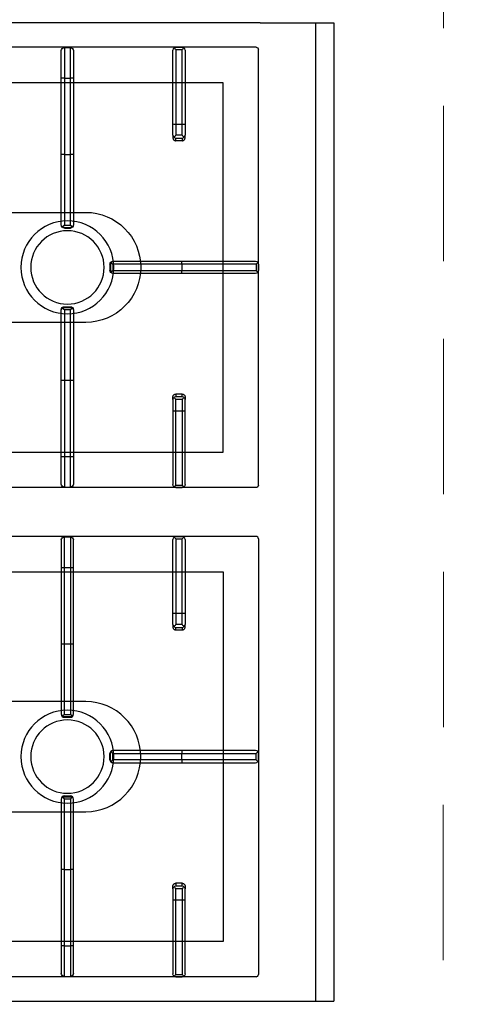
# Model space of a CAD drawing. Header units: millimetres. Extents: x -740 to 33545, y 5178 to 22494.
# Tile 93 of 250: x 9236 to 9272, y 10535 to 10616. Entities that reach past the tile are written whole.
import ezdxf

# ---------------------------------------------------------------- set-up
doc = ezdxf.new("R2010")
doc.units = ezdxf.units.MM
doc.header["$MEASUREMENT"] = 0
doc.linetypes.add('DASHED', pattern=[19.05, 12.7, -6.35])
doc.layers.get('Defpoints').update_dxf_attribs({"color": 252})
for name, color, linetype, lineweight in [('A_opisy', 252, 'Continuous', 15), ('A_wyposaĹĽenie', 252, 'Continuous', 9), ('wymiarowanie', 252, 'Continuous', 9)]:
    doc.layers.add(name, color=color, linetype=linetype, lineweight=lineweight)
doc.layers.add('PQ_200_2D', color=252, linetype='Continuous')
doc.layers.add('PQ_204_2D', color=252, linetype='Continuous')
doc.styles.add('ARIALL', font='GOTHIC.TTF', dxfattribs={"height": 40})
doc.styles.add('styl2', font='simplex.shx')
doc.dimstyles.new('Skala 1-50', dxfattribs={"dimtxt": 12, "dimasz": 5, "dimexe": 1, "dimexo": 1, "dimgap": 1.5, "dimtad": 1, "dimdec": 1, "dimrnd": 0.5, "dimtxsty": 'styl2', "dimblk": 'ARCHTICK', "dimcen": 5, "dimadec": 0, "dimazin": 0, "dimtfac": 1, "dimtdec": 1, "dimtmove": 1, "dimatfit": 3, "dimldrblk": 'ARCHTICK', "dimfxl": 0, "dimlwd": -1, "dimlwe": -1, "dimarcsym": 0})

# ---------------------------------------------------------------- blocks, each defined once
blk = doc.blocks.new('dfghbnj')
at = {"layer": 'PQ_200_2D', "color": 8}
for p, q in [((5168.38, -17660.72), (5168.38, -17005.72)), ((5968.38, -17005.72), (5968.38, -17660.72)), ((5168.38, -17660.72), (5168.38, -17720.72)), ((5968.38, -17660.72), (5968.38, -17720.72)), ((5168.38, -17720.72), (5968.38, -17720.72))]:
    blk.add_line(p, q, dxfattribs=at)
at = {"layer": 'PQ_204_2D', "color": 8}
for p, q in [((5188.38, -17657.22), (5188.38, -17091.22)), ((5548.38, -17657.22), (5548.38, -17091.22)), ((5588.38, -17657.22), (5588.38, -17091.22)), ((5948.38, -17657.22), (5948.38, -17091.22)), ((5188.69, -17500.47), (5188.69, -17505.47)), ((5188.69, -17500.47), (5213.69, -17500.47)), ((5213.69, -17497.97), (5191.19, -17497.97)), ((5213.69, -17500.47), (5213.69, -17497.97)), ((5276.14, -17497.97), (5213.69, -17497.97)), ((5213.69, -17500.47), (5213.69, -17505.47)), ((5213.69, -17500.47), (5276.19, -17500.47)), ((5333.27, -17497.97), (5276.14, -17497.97)), ((5276.19, -17500.47), (5276.19, -17505.47)), ((5276.19, -17500.47), (5333.83, -17500.47)), ((5333.69, -17497.97), (5333.27, -17497.97)), ((5333.83, -17500.47), (5333.83, -17505.47)), ((5335.64, -17499.87), (5335.64, -17506.06)), ((5335.74, -17500.47), (5335.74, -17505.47)), ((5335.74, -17500.47), (5336.19, -17500.47)), ((5336.19, -17500.47), (5336.19, -17505.47)), ((5400.56, -17500.47), (5400.56, -17505.47)), ((5400.56, -17500.47), (5401.01, -17500.47)), ((5401.01, -17500.47), (5401.01, -17505.47)), ((5401.11, -17499.87), (5401.11, -17506.06)), ((5402.92, -17500.47), (5402.92, -17505.47)), ((5402.92, -17500.47), (5460.56, -17500.47)), ((5403.48, -17497.97), (5403.06, -17497.97)), ((5460.62, -17497.97), (5403.48, -17497.97)), ((5460.56, -17500.47), (5460.56, -17505.47)), ((5460.56, -17500.47), (5523.06, -17500.47)), ((5523.06, -17497.97), (5460.62, -17497.97)), ((5523.06, -17497.97), (5523.06, -17500.47)), ((5545.56, -17497.97), (5523.06, -17497.97)), ((5523.06, -17500.47), (5523.06, -17505.47)), ((5523.06, -17500.47), (5548.06, -17500.47)), ((5548.06, -17500.47), (5548.06, -17505.47)), ((5588.69, -17500.47), (5588.69, -17505.47)), ((5613.69, -17500.47), (5588.69, -17500.47)), ((5591.19, -17497.97), (5613.69, -17497.97)), ((5613.69, -17497.97), (5613.69, -17500.47)), ((5613.69, -17497.97), (5676.14, -17497.97)), ((5613.69, -17500.47), (5613.69, -17505.47)), ((5676.19, -17500.47), (5613.69, -17500.47)), ((5676.14, -17497.97), (5733.27, -17497.97)), ((5676.19, -17500.47), (5676.19, -17505.47)), ((5733.83, -17500.47), (5676.19, -17500.47)), ((5733.27, -17497.97), (5733.69, -17497.97)), ((5733.83, -17500.47), (5733.83, -17505.47)), ((5735.64, -17499.87), (5735.64, -17506.06)), ((5735.74, -17500.47), (5735.74, -17505.47)), ((5736.19, -17500.47), (5735.74, -17500.47)), ((5736.19, -17500.47), (5736.19, -17505.47)), ((5800.56, -17500.47), (5800.56, -17505.47)), ((5801.01, -17500.47), (5800.56, -17500.47)), ((5801.01, -17500.47), (5801.01, -17505.47)), ((5801.11, -17499.87), (5801.11, -17506.06)), ((5802.92, -17500.47), (5802.92, -17505.47)), ((5860.56, -17500.47), (5802.92, -17500.47)), ((5803.06, -17497.97), (5803.48, -17497.97)), ((5803.48, -17497.97), (5860.62, -17497.97)), ((5860.56, -17500.47), (5860.56, -17505.47)), ((5923.06, -17500.47), (5860.56, -17500.47)), ((5860.62, -17497.97), (5923.06, -17497.97)), ((5923.06, -17500.47), (5923.06, -17497.97)), ((5923.06, -17497.97), (5945.56, -17497.97)), ((5923.06, -17500.47), (5923.06, -17505.47)), ((5948.06, -17500.47), (5923.06, -17500.47)), ((5948.06, -17500.47), (5948.06, -17505.47)), ((5213.69, -17505.47), (5188.69, -17505.47)), ((5191.19, -17507.97), (5213.69, -17507.97)), ((5213.69, -17507.97), (5213.69, -17505.47)), ((5276.19, -17505.47), (5213.69, -17505.47)), ((5213.69, -17507.97), (5276.14, -17507.97)), ((5276.14, -17507.97), (5333.27, -17507.97)), ((5333.83, -17505.47), (5276.19, -17505.47)), ((5333.27, -17507.97), (5333.69, -17507.97)), ((5336.19, -17505.47), (5335.74, -17505.47)), ((5401.01, -17505.47), (5400.56, -17505.47)), ((5460.56, -17505.47), (5402.92, -17505.47)), ((5403.06, -17507.97), (5403.48, -17507.97)), ((5403.48, -17507.97), (5460.62, -17507.97)), ((5523.06, -17505.47), (5460.56, -17505.47)), ((5460.62, -17507.97), (5523.06, -17507.97)), ((5523.06, -17505.47), (5523.06, -17507.97)), ((5548.06, -17505.47), (5523.06, -17505.47)), ((5523.06, -17507.97), (5545.56, -17507.97)), ((5588.69, -17505.47), (5613.69, -17505.47)), ((5613.69, -17507.97), (5591.19, -17507.97)), ((5613.69, -17505.47), (5676.19, -17505.47)), ((5613.69, -17505.47), (5613.69, -17507.97)), ((5676.14, -17507.97), (5613.69, -17507.97)), ((5733.27, -17507.97), (5676.14, -17507.97)), ((5676.19, -17505.47), (5733.83, -17505.47)), ((5733.69, -17507.97), (5733.27, -17507.97)), ((5735.74, -17505.47), (5736.19, -17505.47)), ((5800.56, -17505.47), (5801.01, -17505.47)), ((5802.92, -17505.47), (5860.56, -17505.47)), ((5803.48, -17507.97), (5803.06, -17507.97)), ((5860.62, -17507.97), (5803.48, -17507.97)), ((5860.56, -17505.47), (5923.06, -17505.47)), ((5923.06, -17507.97), (5860.62, -17507.97)), ((5923.06, -17507.97), (5923.06, -17505.47)), ((5923.06, -17505.47), (5948.06, -17505.47)), ((5945.56, -17507.97), (5923.06, -17507.97)), ((5363.38, -17540.15), (5363.38, -17540.57)), ((5363.38, -17540.57), (5363.38, -17596.46)), ((5365.88, -17537.65), (5370.88, -17537.65)), ((5365.88, -17538.1), (5365.88, -17537.65)), ((5365.88, -17538.1), (5370.88, -17538.1)), ((5365.88, -17540.01), (5370.88, -17540.01)), ((5365.88, -17596.4), (5365.88, -17540.01)), ((5370.88, -17537.65), (5370.88, -17538.1)), ((5370.88, -17540.01), (5370.88, -17596.4)), ((5373.38, -17540.57), (5373.38, -17540.15)), ((5373.38, -17596.46), (5373.38, -17540.57)), ((5763.38, -17540.57), (5763.38, -17540.15)), ((5763.38, -17596.46), (5763.38, -17540.57)), ((5765.88, -17537.65), (5765.88, -17538.1)), ((5770.88, -17537.65), (5765.88, -17537.65)), ((5770.88, -17538.1), (5765.88, -17538.1)), ((5765.88, -17540.01), (5765.88, -17596.4)), ((5770.88, -17540.01), (5765.88, -17540.01)), ((5770.88, -17538.1), (5770.88, -17537.65)), ((5770.88, -17596.4), (5770.88, -17540.01)), ((5773.38, -17540.15), (5773.38, -17540.57)), ((5773.38, -17540.57), (5773.38, -17596.46)), ((5251.14, -17589.22), (5190.85, -17589.22)), ((5260.28, -17589.22), (5251.14, -17589.22)), ((5260.28, -17589.22), (5262.42, -17589.22)), ((5476.47, -17589.22), (5474.34, -17589.22)), ((5476.47, -17589.22), (5485.62, -17589.22)), ((5485.62, -17589.22), (5545.9, -17589.22)), ((5651.14, -17589.22), (5590.85, -17589.22)), ((5660.28, -17589.22), (5651.14, -17589.22)), ((5660.28, -17589.22), (5662.42, -17589.22)), ((5876.47, -17589.22), (5874.34, -17589.22)), ((5876.47, -17589.22), (5885.62, -17589.22)), ((5885.62, -17589.22), (5945.9, -17589.22)), ((5188.38, -17591.72), (5188.38, -17596.72)), ((5188.38, -17591.72), (5188.38, -17596.72)), ((5190.37, -17591.72), (5190.37, -17596.72)), ((5190.37, -17591.72), (5251.19, -17591.72)), ((5251.19, -17596.72), (5190.37, -17596.72)), ((5251.19, -17591.72), (5251.19, -17596.72)), ((5251.19, -17591.72), (5260.39, -17591.72)), ((5260.39, -17596.72), (5251.19, -17596.72)), ((5260.39, -17596.72), (5260.39, -17591.72)), ((5264.85, -17591.72), (5262.75, -17591.72)), ((5262.75, -17591.72), (5262.75, -17596.72)), ((5262.75, -17596.72), (5264.85, -17596.72)), ((5264.85, -17596.72), (5264.85, -17591.72)), ((5363.38, -17596.46), (5363.38, -17656.74)), ((5365.88, -17596.4), (5370.88, -17596.4)), ((5365.88, -17657.22), (5365.88, -17596.4)), ((5370.88, -17596.4), (5370.88, -17657.22)), ((5373.38, -17656.74), (5373.38, -17596.46)), ((5471.9, -17596.72), (5471.9, -17591.72)), ((5471.9, -17591.72), (5474.01, -17591.72)), ((5474.01, -17596.72), (5471.9, -17596.72)), ((5474.01, -17591.72), (5474.01, -17596.72)), ((5485.56, -17591.72), (5476.36, -17591.72)), ((5476.36, -17596.72), (5476.36, -17591.72)), ((5476.36, -17596.72), (5485.56, -17596.72)), ((5485.56, -17591.72), (5485.56, -17596.72)), ((5546.38, -17591.72), (5485.56, -17591.72)), ((5485.56, -17596.72), (5546.38, -17596.72)), ((5546.38, -17591.72), (5546.38, -17596.72)), ((5548.38, -17591.72), (5548.38, -17596.72)), ((5548.38, -17591.72), (5548.38, -17596.72)), ((5588.38, -17591.72), (5588.38, -17596.72)), ((5588.38, -17591.72), (5588.38, -17596.72)), ((5590.37, -17591.72), (5590.37, -17596.72)), ((5590.37, -17591.72), (5651.19, -17591.72)), ((5651.19, -17596.72), (5590.37, -17596.72)), ((5651.19, -17591.72), (5651.19, -17596.72)), ((5651.19, -17591.72), (5660.39, -17591.72)), ((5660.39, -17596.72), (5651.19, -17596.72)), ((5660.39, -17596.72), (5660.39, -17591.72)), ((5664.85, -17591.72), (5662.75, -17591.72)), ((5662.75, -17591.72), (5662.75, -17596.72)), ((5662.75, -17596.72), (5664.85, -17596.72)), ((5664.85, -17596.72), (5664.85, -17591.72)), ((5763.38, -17656.74), (5763.38, -17596.46)), ((5765.88, -17596.4), (5765.88, -17657.22)), ((5770.88, -17596.4), (5765.88, -17596.4)), ((5770.88, -17657.22), (5770.88, -17596.4)), ((5773.38, -17596.46), (5773.38, -17656.74)), ((5871.9, -17596.72), (5871.9, -17591.72)), ((5871.9, -17591.72), (5874.01, -17591.72)), ((5874.01, -17596.72), (5871.9, -17596.72)), ((5874.01, -17591.72), (5874.01, -17596.72)), ((5885.56, -17591.72), (5876.36, -17591.72)), ((5876.36, -17596.72), (5876.36, -17591.72)), ((5876.36, -17596.72), (5885.56, -17596.72)), ((5885.56, -17591.72), (5885.56, -17596.72)), ((5946.38, -17591.72), (5885.56, -17591.72)), ((5885.56, -17596.72), (5946.38, -17596.72)), ((5946.38, -17591.72), (5946.38, -17596.72)), ((5948.38, -17591.72), (5948.38, -17596.72)), ((5948.38, -17591.72), (5948.38, -17596.72)), ((5190.85, -17599.22), (5251.14, -17599.22)), ((5251.14, -17599.22), (5260.28, -17599.22)), ((5262.42, -17599.22), (5260.28, -17599.22)), ((5474.34, -17599.22), (5476.47, -17599.22)), ((5485.62, -17599.22), (5476.47, -17599.22)), ((5545.9, -17599.22), (5485.62, -17599.22)), ((5590.85, -17599.22), (5651.14, -17599.22)), ((5651.14, -17599.22), (5660.28, -17599.22)), ((5662.42, -17599.22), (5660.28, -17599.22)), ((5874.34, -17599.22), (5876.47, -17599.22)), ((5885.62, -17599.22), (5876.47, -17599.22)), ((5945.9, -17599.22), (5885.62, -17599.22)), ((5546.38, -17659.22), (5190.37, -17659.22)), ((5365.88, -17657.22), (5370.88, -17657.22)), ((5365.88, -17659.22), (5370.88, -17659.22)), ((5365.88, -17659.22), (5370.88, -17659.22)), ((5590.37, -17659.22), (5946.38, -17659.22)), ((5770.88, -17657.22), (5765.88, -17657.22)), ((5770.88, -17659.22), (5765.88, -17659.22)), ((5770.88, -17659.22), (5765.88, -17659.22)), ((5168.38, -17705.72), (5968.38, -17705.72))]:
    blk.add_line(p, q, dxfattribs=at)
for points in [[(5217.36, -17118.2), (5519.4, -17118.2), (5519.4, -17630.24), (5217.36, -17630.24)], [(5919.4, -17118.2), (5617.36, -17118.2), (5617.36, -17630.24), (5919.4, -17630.24)]]:
    blk.add_lwpolyline(points, close=True, dxfattribs=at)
for points in [[(5323.38, -17389.22), (5323.38, -17517.97, 1), (5413.38, -17517.97), (5413.38, -17389.22)], [(5813.38, -17389.22), (5813.38, -17517.97, -1), (5723.38, -17517.97), (5723.38, -17389.22)]]:
    blk.add_lwpolyline(points, format="xyb", dxfattribs=at)
for centre, radius in [((5368.38, -17502.97), 38), ((5768.38, -17502.97), 38), ((5368.38, -17502.97), 30), ((5768.38, -17502.97), 30)]:
    blk.add_circle(centre, radius, dxfattribs=at)
for centre, start, end in [((5191.19, -17500.47), 90, 180), ((5545.56, -17500.47), 0, 90), ((5591.19, -17500.47), 90, 180), ((5945.56, -17500.47), 0, 90), ((5191.19, -17505.47), 180, 270), ((5545.56, -17505.47), 270, 0), ((5591.19, -17505.47), 180, 270), ((5945.56, -17505.47), 270, 0)]:
    blk.add_arc(centre, 2.5, start, end, dxfattribs=at)
for centre, major_axis, ratio, start_param, end_param in [((5276.14, -17500.47), (0, 2.5), 0.02182, 4.712389, 6.283185), ((5333.27, -17500.47), (0, 2.5), 0.951091, -0.914364, 0), ((5333.69, -17500.47), (-2.5, 0), 0.99863, 3.141593, 4.712389), ((5332.27, -17500.47), (-3.47, 0), 0.720185, 3.141593, 3.380139), ((5403.06, -17500.47), (2.5, 0), 0.99863, 1.570796, 3.141593), ((5404.48, -17500.47), (3.47, 0), 0.720185, 2.903047, 3.141593), ((5403.48, -17500.47), (0, 2.5), 0.951091, 0, 0.914364), ((5460.62, -17500.47), (0, 2.5), 0.02182, 0, 1.570796), ((5276.14, -17505.47), (0, 2.5), 0.02182, 3.141593, 4.712389), ((5333.27, -17505.47), (0, 2.5), 0.951091, 3.141593, 4.055957), ((5333.69, -17505.47), (2.5, 0), 0.99863, 4.712389, 6.283185), ((5332.27, -17505.47), (3.47, 0), 0.720185, -0.238546, 0), ((5403.06, -17505.47), (-2.5, 0), 0.99863, 0, 1.570796), ((5404.48, -17505.47), (-3.47, 0), 0.720185, 0, 0.238546), ((5403.48, -17505.47), (0, 2.5), 0.951091, 2.227228, 3.141593), ((5460.62, -17505.47), (0, 2.5), 0.02182, 1.570796, 3.141593), ((5365.88, -17540.15), (0, 2.5), 0.99863, 0, 1.570796), ((5365.88, -17540.57), (-2.5, 0), 0.951091, -0.914364, 0), ((5370.88, -17540.15), (0, 2.5), 0.99863, -1.570796, 0), ((5370.88, -17540.57), (-2.5, 0), 0.951091, 3.141593, 4.055957), ((5476.47, -17591.72), (0, 2.5), 0.84544, 0, 0.894481), ((5485.62, -17591.72), (0, 2.5), 0.02182, 0, 1.570796), ((5545.9, -17591.72), (0, 2.5), 0.948965, -0.895145, 0), ((5876.47, -17591.72), (0, 2.5), 0.84544, 0, 0.894481), ((5885.62, -17591.72), (0, 2.5), 0.02182, 0, 1.570796), ((5945.9, -17591.72), (0, 2.5), 0.948965, -0.895145, 0), ((5365.88, -17596.46), (2.5, 0), 0.02182, 1.570796, 3.141593), ((5370.88, -17596.46), (2.5, 0), 0.02182, 0, 1.570796), ((5476.47, -17591.72), (1.92, 1.92), 0.8391, 1.592613, 2.268928), ((5476.47, -17596.72), (-1.92, 1.92), 0.8391, 0.872665, 1.54898), ((5476.47, -17591.72), (-2.5, 2.5), 0.02182, 0.872665, 1.54898), ((5476.47, -17596.72), (2.5, 2.5), 0.02182, 1.592613, 2.268928), ((5485.62, -17596.72), (0, 2.5), 0.02182, 1.570796, 3.141593), ((5876.47, -17591.72), (1.92, 1.92), 0.8391, 1.592613, 2.268928), ((5876.47, -17596.72), (-1.92, 1.92), 0.8391, 0.872665, 1.54898), ((5876.47, -17591.72), (-2.5, 2.5), 0.02182, 0.872665, 1.54898), ((5876.47, -17596.72), (2.5, 2.5), 0.02182, 1.592613, 2.268928), ((5885.62, -17596.72), (0, 2.5), 0.02182, 1.570796, 3.141593), ((5476.47, -17596.72), (0, 2.5), 0.84544, 2.247111, 3.141593), ((5545.9, -17596.72), (0, 2.5), 0.948965, 3.141593, 4.036737), ((5876.47, -17596.72), (0, 2.5), 0.84544, 2.247111, 3.141593), ((5945.9, -17596.72), (0, 2.5), 0.948965, 3.141593, 4.036737), ((5190.38, -17657.21), (1.42, 1.42), 0.997265, 2.357564, 3.925621), ((5365.88, -17656.74), (2.5, 0), 0.948965, 3.141593, 4.036737), ((5370.88, -17656.74), (2.5, 0), 0.948965, -0.895145, 0), ((5546.37, -17657.21), (-1.42, 1.42), 0.997265, 2.357564, 3.925621)]:
    blk.add_ellipse(centre, major_axis=major_axis, ratio=ratio, start_param=start_param, end_param=end_param, dxfattribs=at)
at = {"layer": 'PQ_204_2D', "color": 8, "extrusion": (0, 0, -1)}
for centre, major_axis, ratio, start_param, end_param in [((5676.14, -17500.47), (0, 2.5), 0.02182, 0, 1.570796), ((5733.27, -17500.47), (0, 2.5), 0.951091, 0, 0.914364), ((5733.69, -17500.47), (-2.5, 0), 0.99863, 1.570796, 3.141593), ((5732.27, -17500.47), (-3.47, 0), 0.720185, 2.903047, 3.141593), ((5803.06, -17500.47), (2.5, 0), 0.99863, 3.141593, 4.712389), ((5804.48, -17500.47), (3.47, 0), 0.720185, 3.141593, 3.380139), ((5803.48, -17500.47), (0, 2.5), 0.951091, -0.914364, 0), ((5860.62, -17500.47), (0, 2.5), 0.02182, 4.712389, 6.283185), ((5676.14, -17505.47), (0, 2.5), 0.02182, 1.570796, 3.141593), ((5733.27, -17505.47), (0, 2.5), 0.951091, 2.227228, 3.141593), ((5733.69, -17505.47), (2.5, 0), 0.99863, 0, 1.570796), ((5732.27, -17505.47), (3.47, 0), 0.720185, 0, 0.238546), ((5803.06, -17505.47), (-2.5, 0), 0.99863, 4.712389, 6.283185), ((5804.48, -17505.47), (-3.47, 0), 0.720185, -0.238546, 0), ((5803.48, -17505.47), (0, 2.5), 0.951091, 3.141593, 4.055957), ((5860.62, -17505.47), (0, 2.5), 0.02182, 3.141593, 4.712389), ((5765.88, -17540.15), (0, 2.5), 0.99863, -1.570796, 0), ((5765.88, -17540.57), (2.5, 0), 0.951091, 3.141593, 4.055957), ((5770.88, -17540.15), (0, 2.5), 0.99863, 0, 1.570796), ((5770.88, -17540.57), (2.5, 0), 0.951091, -0.914364, 0), ((5190.85, -17591.72), (0, 2.5), 0.948965, -0.895145, 0), ((5251.14, -17591.72), (0, 2.5), 0.02182, 0, 1.570796), ((5260.28, -17591.72), (0, 2.5), 0.84544, 0, 0.894481), ((5590.85, -17591.72), (0, 2.5), 0.948965, -0.895145, 0), ((5651.14, -17591.72), (0, 2.5), 0.02182, 0, 1.570796), ((5660.28, -17591.72), (0, 2.5), 0.84544, 0, 0.894481), ((5251.14, -17596.72), (0, 2.5), 0.02182, 1.570796, 3.141593), ((5260.28, -17591.72), (2.5, 2.5), 0.02182, 0.872665, 1.54898), ((5260.28, -17596.72), (-2.5, 2.5), 0.02182, 1.592613, 2.268928), ((5260.28, -17591.72), (-1.92, 1.92), 0.8391, 1.592613, 2.268928), ((5260.28, -17596.72), (1.92, 1.92), 0.8391, 0.872665, 1.54898), ((5651.14, -17596.72), (0, 2.5), 0.02182, 1.570796, 3.141593), ((5660.28, -17591.72), (2.5, 2.5), 0.02182, 0.872665, 1.54898), ((5660.28, -17596.72), (-2.5, 2.5), 0.02182, 1.592613, 2.268928), ((5660.28, -17591.72), (-1.92, 1.92), 0.8391, 1.592613, 2.268928), ((5660.28, -17596.72), (1.92, 1.92), 0.8391, 0.872665, 1.54898), ((5765.88, -17596.46), (-2.5, 0), 0.02182, 0, 1.570796), ((5770.88, -17596.46), (-2.5, 0), 0.02182, 1.570796, 3.141593), ((5190.85, -17596.72), (0, 2.5), 0.948965, 3.141593, 4.036737), ((5260.28, -17596.72), (0, 2.5), 0.84544, 2.247111, 3.141593), ((5590.85, -17596.72), (0, 2.5), 0.948965, 3.141593, 4.036737), ((5660.28, -17596.72), (0, 2.5), 0.84544, 2.247111, 3.141593), ((5590.38, -17657.21), (1.42, 1.42), 0.997265, 2.357564, 3.925621), ((5765.88, -17656.74), (-2.5, 0), 0.948965, -0.895145, 0), ((5770.88, -17656.74), (-2.5, 0), 0.948965, 3.141593, 4.036737), ((5946.37, -17657.21), (-1.42, 1.42), 0.997265, 2.357564, 3.925621)]:
    blk.add_ellipse(centre, major_axis=major_axis, ratio=ratio, start_param=start_param, end_param=end_param, dxfattribs=at)
at = {"layer": 'PQ_204_2D', "color": 8}
for points, knots in [([(5333.83, -17500.47), (5333.83, -17500.46), (5333.83, -17500.46), (5333.83, -17500.46), (5333.83, -17500.46), (5333.83, -17500.46), (5333.83, -17500.46), (5333.84, -17500.46), (5333.84, -17500.46), (5333.84, -17500.46), (5333.84, -17500.45), (5333.85, -17500.45), (5333.85, -17500.44), (5333.86, -17500.43), (5333.87, -17500.42), (5333.9, -17500.39), (5333.91, -17500.37), (5333.97, -17500.31), (5334.01, -17500.27), (5334.13, -17500.13), (5334.22, -17500.02), (5334.41, -17499.81), (5334.5, -17499.7), (5334.7, -17499.48), (5334.79, -17499.37), (5334.97, -17499.16), (5335.06, -17499.05), (5335.15, -17498.94)], [8.18857, 8.18857, 8.18857, 8.18857, 8.190334, 8.190334, 8.192098, 8.192098, 8.195626, 8.195626, 8.202682, 8.202682, 8.216794, 8.216794, 8.245018, 8.245018, 8.301466, 8.301466, 8.414361, 8.414361, 8.640152, 8.640152, 9.091733, 9.091733, 9.543315, 9.543315, 9.994896, 9.994896, 10.458359, 10.458359, 10.458359, 10.458359]), ([(5335.15, -17498.94), (5335.31, -17499.13), (5335.44, -17499.35), (5335.58, -17499.67), (5335.61, -17499.77), (5335.64, -17499.87)], [11.917214, 11.917214, 11.917214, 11.917214, 12.775852, 12.775852, 13.165698, 13.165698, 13.165698, 13.165698]), ([(5401.11, -17499.87), (5401.14, -17499.77), (5401.18, -17499.67), (5401.31, -17499.35), (5401.44, -17499.13), (5401.6, -17498.94)], [0.764042, 0.764042, 0.764042, 0.764042, 1.153889, 1.153889, 2.012527, 2.012527, 2.012527, 2.012527]), ([(5401.6, -17498.94), (5401.69, -17499.05), (5401.78, -17499.16), (5401.96, -17499.37), (5402.06, -17499.48), (5402.25, -17499.7), (5402.34, -17499.81), (5402.53, -17500.02), (5402.62, -17500.13), (5402.74, -17500.27), (5402.78, -17500.31), (5402.84, -17500.37), (5402.86, -17500.39), (5402.88, -17500.42), (5402.89, -17500.43), (5402.9, -17500.44), (5402.91, -17500.45), (5402.91, -17500.45), (5402.91, -17500.46), (5402.92, -17500.46), (5402.92, -17500.46), (5402.92, -17500.46), (5402.92, -17500.46), (5402.92, -17500.46), (5402.92, -17500.46), (5402.92, -17500.46), (5402.92, -17500.46), (5402.92, -17500.47)], [5.918781, 5.918781, 5.918781, 5.918781, 6.382244, 6.382244, 6.833826, 6.833826, 7.285407, 7.285407, 7.736989, 7.736989, 7.96278, 7.96278, 8.075675, 8.075675, 8.132123, 8.132123, 8.160346, 8.160346, 8.174458, 8.174458, 8.181514, 8.181514, 8.185042, 8.185042, 8.186806, 8.186806, 8.18857, 8.18857, 8.18857, 8.18857]), ([(5735.15, -17498.94), (5735.06, -17499.05), (5734.97, -17499.16), (5734.79, -17499.37), (5734.7, -17499.48), (5734.5, -17499.7), (5734.41, -17499.81), (5734.22, -17500.02), (5734.13, -17500.13), (5734.01, -17500.27), (5733.97, -17500.31), (5733.91, -17500.37), (5733.9, -17500.39), (5733.87, -17500.42), (5733.86, -17500.43), (5733.85, -17500.44), (5733.85, -17500.45), (5733.84, -17500.45), (5733.84, -17500.46), (5733.84, -17500.46), (5733.84, -17500.46), (5733.83, -17500.46), (5733.83, -17500.46), (5733.83, -17500.46), (5733.83, -17500.46), (5733.83, -17500.46), (5733.83, -17500.46), (5733.83, -17500.47)], [5.918781, 5.918781, 5.918781, 5.918781, 6.382244, 6.382244, 6.833826, 6.833826, 7.285407, 7.285407, 7.736989, 7.736989, 7.96278, 7.96278, 8.075675, 8.075675, 8.132123, 8.132123, 8.160346, 8.160346, 8.174458, 8.174458, 8.181514, 8.181514, 8.185042, 8.185042, 8.186806, 8.186806, 8.18857, 8.18857, 8.18857, 8.18857]), ([(5735.64, -17499.87), (5735.61, -17499.77), (5735.58, -17499.67), (5735.44, -17499.35), (5735.31, -17499.13), (5735.15, -17498.94)], [0.764042, 0.764042, 0.764042, 0.764042, 1.153889, 1.153889, 2.012527, 2.012527, 2.012527, 2.012527]), ([(5801.6, -17498.94), (5801.44, -17499.13), (5801.31, -17499.35), (5801.18, -17499.67), (5801.14, -17499.77), (5801.11, -17499.87)], [11.917214, 11.917214, 11.917214, 11.917214, 12.775852, 12.775852, 13.165698, 13.165698, 13.165698, 13.165698]), ([(5802.92, -17500.47), (5802.92, -17500.46), (5802.92, -17500.46), (5802.92, -17500.46), (5802.92, -17500.46), (5802.92, -17500.46), (5802.92, -17500.46), (5802.92, -17500.46), (5802.92, -17500.46), (5802.91, -17500.46), (5802.91, -17500.45), (5802.91, -17500.45), (5802.9, -17500.44), (5802.89, -17500.43), (5802.88, -17500.42), (5802.86, -17500.39), (5802.84, -17500.37), (5802.78, -17500.31), (5802.74, -17500.27), (5802.62, -17500.13), (5802.53, -17500.02), (5802.34, -17499.81), (5802.25, -17499.7), (5802.06, -17499.48), (5801.96, -17499.37), (5801.78, -17499.16), (5801.69, -17499.05), (5801.6, -17498.94)], [8.18857, 8.18857, 8.18857, 8.18857, 8.190334, 8.190334, 8.192098, 8.192098, 8.195626, 8.195626, 8.202682, 8.202682, 8.216794, 8.216794, 8.245018, 8.245018, 8.301466, 8.301466, 8.414361, 8.414361, 8.640152, 8.640152, 9.091733, 9.091733, 9.543315, 9.543315, 9.994896, 9.994896, 10.458359, 10.458359, 10.458359, 10.458359]), ([(5335.15, -17506.99), (5335.06, -17506.88), (5334.97, -17506.77), (5334.79, -17506.56), (5334.7, -17506.45), (5334.5, -17506.23), (5334.41, -17506.12), (5334.22, -17505.91), (5334.13, -17505.8), (5334.01, -17505.67), (5333.97, -17505.62), (5333.91, -17505.56), (5333.9, -17505.54), (5333.87, -17505.51), (5333.86, -17505.5), (5333.85, -17505.49), (5333.85, -17505.48), (5333.84, -17505.48), (5333.84, -17505.48), (5333.84, -17505.47), (5333.84, -17505.47), (5333.83, -17505.47), (5333.83, -17505.47), (5333.83, -17505.47), (5333.83, -17505.47), (5333.83, -17505.47), (5333.83, -17505.47), (5333.83, -17505.47)], [5.918265, 5.918265, 5.918265, 5.918265, 6.381728, 6.381728, 6.833309, 6.833309, 7.284891, 7.284891, 7.736472, 7.736472, 7.962263, 7.962263, 8.075158, 8.075158, 8.131606, 8.131606, 8.15983, 8.15983, 8.173942, 8.173942, 8.180998, 8.180998, 8.184526, 8.184526, 8.18629, 8.18629, 8.188054, 8.188054, 8.188054, 8.188054]), ([(5335.64, -17506.06), (5335.61, -17506.16), (5335.58, -17506.26), (5335.44, -17506.58), (5335.31, -17506.8), (5335.15, -17506.99)], [0.764042, 0.764042, 0.764042, 0.764042, 1.153889, 1.153889, 2.012527, 2.012527, 2.012527, 2.012527]), ([(5401.6, -17506.99), (5401.44, -17506.8), (5401.31, -17506.58), (5401.18, -17506.26), (5401.14, -17506.16), (5401.11, -17506.06)], [11.917214, 11.917214, 11.917214, 11.917214, 12.775852, 12.775852, 13.165698, 13.165698, 13.165698, 13.165698]), ([(5402.92, -17505.47), (5402.92, -17505.47), (5402.92, -17505.47), (5402.92, -17505.47), (5402.92, -17505.47), (5402.92, -17505.47), (5402.92, -17505.47), (5402.92, -17505.47), (5402.92, -17505.47), (5402.91, -17505.48), (5402.91, -17505.48), (5402.91, -17505.48), (5402.9, -17505.49), (5402.89, -17505.5), (5402.88, -17505.51), (5402.86, -17505.54), (5402.84, -17505.56), (5402.78, -17505.62), (5402.74, -17505.67), (5402.62, -17505.8), (5402.53, -17505.91), (5402.34, -17506.12), (5402.25, -17506.23), (5402.06, -17506.45), (5401.96, -17506.56), (5401.78, -17506.77), (5401.69, -17506.88), (5401.6, -17506.99)], [8.188054, 8.188054, 8.188054, 8.188054, 8.189818, 8.189818, 8.191582, 8.191582, 8.19511, 8.19511, 8.202166, 8.202166, 8.216278, 8.216278, 8.244501, 8.244501, 8.300949, 8.300949, 8.413844, 8.413844, 8.639635, 8.639635, 9.091217, 9.091217, 9.542798, 9.542798, 9.99438, 9.99438, 10.457843, 10.457843, 10.457843, 10.457843]), ([(5733.83, -17505.47), (5733.83, -17505.47), (5733.83, -17505.47), (5733.83, -17505.47), (5733.83, -17505.47), (5733.83, -17505.47), (5733.83, -17505.47), (5733.84, -17505.47), (5733.84, -17505.47), (5733.84, -17505.48), (5733.84, -17505.48), (5733.85, -17505.48), (5733.85, -17505.49), (5733.86, -17505.5), (5733.87, -17505.51), (5733.9, -17505.54), (5733.91, -17505.56), (5733.97, -17505.62), (5734.01, -17505.67), (5734.13, -17505.8), (5734.22, -17505.91), (5734.41, -17506.12), (5734.5, -17506.23), (5734.7, -17506.45), (5734.79, -17506.56), (5734.97, -17506.77), (5735.06, -17506.88), (5735.15, -17506.99)], [8.188054, 8.188054, 8.188054, 8.188054, 8.189818, 8.189818, 8.191582, 8.191582, 8.19511, 8.19511, 8.202166, 8.202166, 8.216278, 8.216278, 8.244501, 8.244501, 8.300949, 8.300949, 8.413844, 8.413844, 8.639635, 8.639635, 9.091217, 9.091217, 9.542798, 9.542798, 9.99438, 9.99438, 10.457843, 10.457843, 10.457843, 10.457843]), ([(5735.15, -17506.99), (5735.31, -17506.8), (5735.44, -17506.58), (5735.58, -17506.26), (5735.61, -17506.16), (5735.64, -17506.06)], [11.917214, 11.917214, 11.917214, 11.917214, 12.775852, 12.775852, 13.165698, 13.165698, 13.165698, 13.165698]), ([(5801.11, -17506.06), (5801.14, -17506.16), (5801.18, -17506.26), (5801.31, -17506.58), (5801.44, -17506.8), (5801.6, -17506.99)], [0.764042, 0.764042, 0.764042, 0.764042, 1.153889, 1.153889, 2.012527, 2.012527, 2.012527, 2.012527]), ([(5801.6, -17506.99), (5801.69, -17506.88), (5801.78, -17506.77), (5801.96, -17506.56), (5802.06, -17506.45), (5802.25, -17506.23), (5802.34, -17506.12), (5802.53, -17505.91), (5802.62, -17505.8), (5802.74, -17505.67), (5802.78, -17505.62), (5802.84, -17505.56), (5802.86, -17505.54), (5802.88, -17505.51), (5802.89, -17505.5), (5802.9, -17505.49), (5802.91, -17505.48), (5802.91, -17505.48), (5802.91, -17505.48), (5802.92, -17505.47), (5802.92, -17505.47), (5802.92, -17505.47), (5802.92, -17505.47), (5802.92, -17505.47), (5802.92, -17505.47), (5802.92, -17505.47), (5802.92, -17505.47), (5802.92, -17505.47)], [5.918265, 5.918265, 5.918265, 5.918265, 6.381728, 6.381728, 6.833309, 6.833309, 7.284891, 7.284891, 7.736472, 7.736472, 7.962263, 7.962263, 8.075158, 8.075158, 8.131606, 8.131606, 8.15983, 8.15983, 8.173942, 8.173942, 8.180998, 8.180998, 8.184526, 8.184526, 8.18629, 8.18629, 8.188054, 8.188054, 8.188054, 8.188054]), ([(5364.35, -17538.69), (5364.54, -17538.53), (5364.76, -17538.4), (5365.13, -17538.24), (5365.28, -17538.2), (5365.58, -17538.13), (5365.73, -17538.11), (5365.88, -17538.1)], [11.914788, 11.914788, 11.914788, 11.914788, 12.773425, 12.773425, 13.35037, 13.35037, 13.927314, 13.927314, 13.927314, 13.927314]), ([(5365.88, -17540.01), (5365.88, -17540.01), (5365.87, -17540.01), (5365.87, -17540.01), (5365.87, -17540.01), (5365.87, -17540.01), (5365.87, -17540.01), (5365.87, -17540.01), (5365.87, -17540), (5365.87, -17540), (5365.86, -17540), (5365.86, -17539.99), (5365.85, -17539.99), (5365.84, -17539.98), (5365.83, -17539.97), (5365.8, -17539.95), (5365.78, -17539.93), (5365.72, -17539.87), (5365.68, -17539.83), (5365.54, -17539.71), (5365.43, -17539.62), (5365.22, -17539.43), (5365.11, -17539.34), (5364.89, -17539.15), (5364.78, -17539.05), (5364.57, -17538.87), (5364.46, -17538.78), (5364.35, -17538.69)], [8.18747, 8.18747, 8.18747, 8.18747, 8.189233, 8.189233, 8.190997, 8.190997, 8.194524, 8.194524, 8.201577, 8.201577, 8.215685, 8.215685, 8.2439, 8.2439, 8.300331, 8.300331, 8.413192, 8.413192, 8.638915, 8.638915, 9.09036, 9.09036, 9.541804, 9.541804, 9.993249, 9.993249, 10.456684, 10.456684, 10.456684, 10.456684]), ([(5370.88, -17538.1), (5371.02, -17538.11), (5371.17, -17538.13), (5371.47, -17538.2), (5371.62, -17538.24), (5371.99, -17538.4), (5372.21, -17538.53), (5372.4, -17538.69)], [0, 0, 0, 0, 0.576945, 0.576945, 1.153889, 1.153889, 2.012527, 2.012527, 2.012527, 2.012527]), ([(5372.4, -17538.69), (5372.29, -17538.78), (5372.18, -17538.87), (5371.97, -17539.05), (5371.86, -17539.15), (5371.64, -17539.34), (5371.53, -17539.43), (5371.32, -17539.62), (5371.21, -17539.71), (5371.08, -17539.83), (5371.03, -17539.87), (5370.97, -17539.93), (5370.95, -17539.95), (5370.92, -17539.97), (5370.91, -17539.98), (5370.9, -17539.99), (5370.89, -17539.99), (5370.89, -17540), (5370.89, -17540), (5370.88, -17540), (5370.88, -17540.01), (5370.88, -17540.01), (5370.88, -17540.01), (5370.88, -17540.01), (5370.88, -17540.01), (5370.88, -17540.01), (5370.88, -17540.01), (5370.88, -17540.01)], [5.917739, 5.917739, 5.917739, 5.917739, 6.381174, 6.381174, 6.832619, 6.832619, 7.284064, 7.284064, 7.735508, 7.735508, 7.961231, 7.961231, 8.074092, 8.074092, 8.130523, 8.130523, 8.158738, 8.158738, 8.172846, 8.172846, 8.179899, 8.179899, 8.183426, 8.183426, 8.18519, 8.18519, 8.186953, 8.186953, 8.186953, 8.186953]), ([(5765.88, -17538.1), (5765.73, -17538.11), (5765.58, -17538.13), (5765.28, -17538.2), (5765.13, -17538.24), (5764.76, -17538.4), (5764.54, -17538.53), (5764.35, -17538.69)], [0, 0, 0, 0, 0.576945, 0.576945, 1.153889, 1.153889, 2.012527, 2.012527, 2.012527, 2.012527]), ([(5764.35, -17538.69), (5764.46, -17538.78), (5764.57, -17538.87), (5764.78, -17539.05), (5764.89, -17539.15), (5765.11, -17539.34), (5765.22, -17539.43), (5765.43, -17539.62), (5765.54, -17539.71), (5765.68, -17539.83), (5765.72, -17539.87), (5765.78, -17539.93), (5765.8, -17539.95), (5765.83, -17539.97), (5765.84, -17539.98), (5765.85, -17539.99), (5765.86, -17539.99), (5765.86, -17540), (5765.87, -17540), (5765.87, -17540), (5765.87, -17540.01), (5765.87, -17540.01), (5765.87, -17540.01), (5765.87, -17540.01), (5765.87, -17540.01), (5765.87, -17540.01), (5765.88, -17540.01), (5765.88, -17540.01)], [5.917739, 5.917739, 5.917739, 5.917739, 6.381174, 6.381174, 6.832619, 6.832619, 7.284064, 7.284064, 7.735508, 7.735508, 7.961231, 7.961231, 8.074092, 8.074092, 8.130523, 8.130523, 8.158738, 8.158738, 8.172846, 8.172846, 8.179899, 8.179899, 8.183426, 8.183426, 8.18519, 8.18519, 8.186953, 8.186953, 8.186953, 8.186953]), ([(5772.4, -17538.69), (5772.21, -17538.53), (5771.99, -17538.4), (5771.62, -17538.24), (5771.47, -17538.2), (5771.17, -17538.13), (5771.02, -17538.11), (5770.88, -17538.1)], [11.914788, 11.914788, 11.914788, 11.914788, 12.773425, 12.773425, 13.35037, 13.35037, 13.927314, 13.927314, 13.927314, 13.927314]), ([(5770.88, -17540.01), (5770.88, -17540.01), (5770.88, -17540.01), (5770.88, -17540.01), (5770.88, -17540.01), (5770.88, -17540.01), (5770.88, -17540.01), (5770.88, -17540.01), (5770.88, -17540), (5770.89, -17540), (5770.89, -17540), (5770.89, -17539.99), (5770.9, -17539.99), (5770.91, -17539.98), (5770.92, -17539.97), (5770.95, -17539.95), (5770.97, -17539.93), (5771.03, -17539.87), (5771.08, -17539.83), (5771.21, -17539.71), (5771.32, -17539.62), (5771.53, -17539.43), (5771.64, -17539.34), (5771.86, -17539.15), (5771.97, -17539.05), (5772.18, -17538.87), (5772.29, -17538.78), (5772.4, -17538.69)], [8.18747, 8.18747, 8.18747, 8.18747, 8.189233, 8.189233, 8.190997, 8.190997, 8.194524, 8.194524, 8.201577, 8.201577, 8.215685, 8.215685, 8.2439, 8.2439, 8.300331, 8.300331, 8.413192, 8.413192, 8.638915, 8.638915, 9.09036, 9.09036, 9.541804, 9.541804, 9.993249, 9.993249, 10.456684, 10.456684, 10.456684, 10.456684]), ([(5262.42, -17589.22), (5262.57, -17589.22), (5262.73, -17589.23), (5263.04, -17589.29), (5263.2, -17589.34), (5263.5, -17589.47), (5263.64, -17589.55), (5263.91, -17589.73), (5264.03, -17589.84), (5264.25, -17590.06), (5264.35, -17590.18), (5264.53, -17590.46), (5264.6, -17590.6), (5264.73, -17590.91), (5264.77, -17591.07), (5264.84, -17591.4), (5264.85, -17591.56), (5264.85, -17591.72)], [3.776921, 3.776921, 3.776921, 3.776921, 4.248957, 4.248957, 4.720993, 4.720993, 5.193029, 5.193029, 5.665065, 5.665065, 6.135831, 6.135831, 6.606596, 6.606596, 7.077361, 7.077361, 7.548126, 7.548126, 7.548126, 7.548126]), ([(5474.34, -17589.22), (5474.18, -17589.22), (5474.03, -17589.23), (5473.71, -17589.29), (5473.56, -17589.34), (5473.26, -17589.47), (5473.11, -17589.55), (5472.85, -17589.73), (5472.72, -17589.84), (5472.51, -17590.06), (5472.41, -17590.18), (5472.23, -17590.46), (5472.15, -17590.6), (5472.02, -17590.91), (5471.98, -17591.07), (5471.92, -17591.4), (5471.9, -17591.56), (5471.9, -17591.72)], [3.776921, 3.776921, 3.776921, 3.776921, 4.248957, 4.248957, 4.720993, 4.720993, 5.193029, 5.193029, 5.665065, 5.665065, 6.135831, 6.135831, 6.606596, 6.606596, 7.077361, 7.077361, 7.548126, 7.548126, 7.548126, 7.548126]), ([(5662.42, -17589.22), (5662.57, -17589.22), (5662.73, -17589.23), (5663.04, -17589.29), (5663.2, -17589.34), (5663.5, -17589.47), (5663.64, -17589.55), (5663.91, -17589.73), (5664.03, -17589.84), (5664.25, -17590.06), (5664.35, -17590.18), (5664.53, -17590.46), (5664.6, -17590.6), (5664.73, -17590.91), (5664.77, -17591.07), (5664.84, -17591.4), (5664.85, -17591.56), (5664.85, -17591.72)], [3.776921, 3.776921, 3.776921, 3.776921, 4.248957, 4.248957, 4.720993, 4.720993, 5.193029, 5.193029, 5.665065, 5.665065, 6.135831, 6.135831, 6.606596, 6.606596, 7.077361, 7.077361, 7.548126, 7.548126, 7.548126, 7.548126]), ([(5874.34, -17589.22), (5874.18, -17589.22), (5874.03, -17589.23), (5873.71, -17589.29), (5873.56, -17589.34), (5873.26, -17589.47), (5873.11, -17589.55), (5872.85, -17589.73), (5872.72, -17589.84), (5872.51, -17590.06), (5872.41, -17590.18), (5872.23, -17590.46), (5872.15, -17590.6), (5872.02, -17590.91), (5871.98, -17591.07), (5871.92, -17591.4), (5871.9, -17591.56), (5871.9, -17591.72)], [3.776921, 3.776921, 3.776921, 3.776921, 4.248957, 4.248957, 4.720993, 4.720993, 5.193029, 5.193029, 5.665065, 5.665065, 6.135831, 6.135831, 6.606596, 6.606596, 7.077361, 7.077361, 7.548126, 7.548126, 7.548126, 7.548126]), ([(5188.38, -17591.72), (5188.38, -17591.57), (5188.4, -17591.42), (5188.47, -17591.12), (5188.52, -17590.97), (5188.68, -17590.58), (5188.82, -17590.36), (5189, -17590.15)], [0, 0, 0, 0, 0.576945, 0.576945, 1.153889, 1.153889, 2.068716, 2.068716, 2.068716, 2.068716]), ([(5189, -17598.28), (5188.82, -17598.08), (5188.68, -17597.85), (5188.52, -17597.46), (5188.47, -17597.31), (5188.4, -17597.01), (5188.38, -17596.86), (5188.38, -17596.72)], [11.858599, 11.858599, 11.858599, 11.858599, 12.773425, 12.773425, 13.35037, 13.35037, 13.927314, 13.927314, 13.927314, 13.927314]), ([(5189, -17590.15), (5189.17, -17590.36), (5189.37, -17590.58), (5189.71, -17590.97), (5189.84, -17591.12), (5190.11, -17591.42), (5190.25, -17591.57), (5190.37, -17591.72)], [11.858599, 11.858599, 11.858599, 11.858599, 12.773425, 12.773425, 13.35037, 13.35037, 13.927314, 13.927314, 13.927314, 13.927314]), ([(5190.37, -17596.72), (5190.25, -17596.86), (5190.11, -17597.01), (5189.84, -17597.31), (5189.71, -17597.46), (5189.37, -17597.85), (5189.17, -17598.08), (5189, -17598.28)], [0, 0, 0, 0, 0.576945, 0.576945, 1.153889, 1.153889, 2.068716, 2.068716, 2.068716, 2.068716]), ([(5264.85, -17596.72), (5264.85, -17596.87), (5264.84, -17597.03), (5264.77, -17597.36), (5264.73, -17597.52), (5264.6, -17597.83), (5264.53, -17597.97), (5264.35, -17598.25), (5264.25, -17598.37), (5264.03, -17598.59), (5263.91, -17598.7), (5263.64, -17598.88), (5263.5, -17598.96), (5263.2, -17599.09), (5263.04, -17599.14), (5262.73, -17599.2), (5262.57, -17599.22), (5262.42, -17599.22)], [15.096253, 15.096253, 15.096253, 15.096253, 15.567018, 15.567018, 16.037783, 16.037783, 16.508548, 16.508548, 16.979314, 16.979314, 17.45135, 17.45135, 17.923386, 17.923386, 18.395422, 18.395422, 18.867458, 18.867458, 18.867458, 18.867458]), ([(5471.9, -17596.72), (5471.9, -17596.87), (5471.92, -17597.03), (5471.98, -17597.36), (5472.02, -17597.52), (5472.15, -17597.83), (5472.23, -17597.97), (5472.41, -17598.25), (5472.51, -17598.37), (5472.72, -17598.59), (5472.85, -17598.7), (5473.11, -17598.88), (5473.26, -17598.96), (5473.56, -17599.09), (5473.71, -17599.14), (5474.03, -17599.2), (5474.18, -17599.22), (5474.34, -17599.22)], [15.096253, 15.096253, 15.096253, 15.096253, 15.567018, 15.567018, 16.037783, 16.037783, 16.508548, 16.508548, 16.979314, 16.979314, 17.45135, 17.45135, 17.923386, 17.923386, 18.395422, 18.395422, 18.867458, 18.867458, 18.867458, 18.867458]), ([(5547.76, -17590.15), (5547.58, -17590.36), (5547.38, -17590.58), (5547.04, -17590.97), (5546.91, -17591.12), (5546.64, -17591.42), (5546.51, -17591.57), (5546.38, -17591.72)], [11.858599, 11.858599, 11.858599, 11.858599, 12.773425, 12.773425, 13.35037, 13.35037, 13.927314, 13.927314, 13.927314, 13.927314]), ([(5546.38, -17596.72), (5546.51, -17596.86), (5546.64, -17597.01), (5546.91, -17597.31), (5547.04, -17597.46), (5547.38, -17597.85), (5547.58, -17598.08), (5547.76, -17598.28)], [0, 0, 0, 0, 0.576945, 0.576945, 1.153889, 1.153889, 2.068716, 2.068716, 2.068716, 2.068716]), ([(5548.38, -17591.72), (5548.37, -17591.57), (5548.35, -17591.42), (5548.28, -17591.12), (5548.23, -17590.97), (5548.07, -17590.58), (5547.93, -17590.36), (5547.76, -17590.15)], [0, 0, 0, 0, 0.576945, 0.576945, 1.153889, 1.153889, 2.068716, 2.068716, 2.068716, 2.068716]), ([(5547.76, -17598.28), (5547.93, -17598.08), (5548.07, -17597.85), (5548.23, -17597.46), (5548.28, -17597.31), (5548.35, -17597.01), (5548.37, -17596.86), (5548.38, -17596.72)], [11.858599, 11.858599, 11.858599, 11.858599, 12.773425, 12.773425, 13.35037, 13.35037, 13.927314, 13.927314, 13.927314, 13.927314]), ([(5588.38, -17591.72), (5588.38, -17591.57), (5588.4, -17591.42), (5588.47, -17591.12), (5588.52, -17590.97), (5588.68, -17590.58), (5588.82, -17590.36), (5589, -17590.15)], [0, 0, 0, 0, 0.576945, 0.576945, 1.153889, 1.153889, 2.068716, 2.068716, 2.068716, 2.068716]), ([(5589, -17598.28), (5588.82, -17598.08), (5588.68, -17597.85), (5588.52, -17597.46), (5588.47, -17597.31), (5588.4, -17597.01), (5588.38, -17596.86), (5588.38, -17596.72)], [11.858599, 11.858599, 11.858599, 11.858599, 12.773425, 12.773425, 13.35037, 13.35037, 13.927314, 13.927314, 13.927314, 13.927314]), ([(5589, -17590.15), (5589.17, -17590.36), (5589.37, -17590.58), (5589.71, -17590.97), (5589.84, -17591.12), (5590.11, -17591.42), (5590.25, -17591.57), (5590.37, -17591.72)], [11.858599, 11.858599, 11.858599, 11.858599, 12.773425, 12.773425, 13.35037, 13.35037, 13.927314, 13.927314, 13.927314, 13.927314]), ([(5590.37, -17596.72), (5590.25, -17596.86), (5590.11, -17597.01), (5589.84, -17597.31), (5589.71, -17597.46), (5589.37, -17597.85), (5589.17, -17598.08), (5589, -17598.28)], [0, 0, 0, 0, 0.576945, 0.576945, 1.153889, 1.153889, 2.068716, 2.068716, 2.068716, 2.068716]), ([(5664.85, -17596.72), (5664.85, -17596.87), (5664.84, -17597.03), (5664.77, -17597.36), (5664.73, -17597.52), (5664.6, -17597.83), (5664.53, -17597.97), (5664.35, -17598.25), (5664.25, -17598.37), (5664.03, -17598.59), (5663.91, -17598.7), (5663.64, -17598.88), (5663.5, -17598.96), (5663.2, -17599.09), (5663.04, -17599.14), (5662.73, -17599.2), (5662.57, -17599.22), (5662.42, -17599.22)], [15.096253, 15.096253, 15.096253, 15.096253, 15.567018, 15.567018, 16.037783, 16.037783, 16.508548, 16.508548, 16.979314, 16.979314, 17.45135, 17.45135, 17.923386, 17.923386, 18.395422, 18.395422, 18.867458, 18.867458, 18.867458, 18.867458]), ([(5871.9, -17596.72), (5871.9, -17596.87), (5871.92, -17597.03), (5871.98, -17597.36), (5872.02, -17597.52), (5872.15, -17597.83), (5872.23, -17597.97), (5872.41, -17598.25), (5872.51, -17598.37), (5872.72, -17598.59), (5872.85, -17598.7), (5873.11, -17598.88), (5873.26, -17598.96), (5873.56, -17599.09), (5873.71, -17599.14), (5874.03, -17599.2), (5874.18, -17599.22), (5874.34, -17599.22)], [15.096253, 15.096253, 15.096253, 15.096253, 15.567018, 15.567018, 16.037783, 16.037783, 16.508548, 16.508548, 16.979314, 16.979314, 17.45135, 17.45135, 17.923386, 17.923386, 18.395422, 18.395422, 18.867458, 18.867458, 18.867458, 18.867458]), ([(5947.76, -17590.15), (5947.58, -17590.36), (5947.38, -17590.58), (5947.04, -17590.97), (5946.91, -17591.12), (5946.64, -17591.42), (5946.51, -17591.57), (5946.38, -17591.72)], [11.858599, 11.858599, 11.858599, 11.858599, 12.773425, 12.773425, 13.35037, 13.35037, 13.927314, 13.927314, 13.927314, 13.927314]), ([(5946.38, -17596.72), (5946.51, -17596.86), (5946.64, -17597.01), (5946.91, -17597.31), (5947.04, -17597.46), (5947.38, -17597.85), (5947.58, -17598.08), (5947.76, -17598.28)], [0, 0, 0, 0, 0.576945, 0.576945, 1.153889, 1.153889, 2.068716, 2.068716, 2.068716, 2.068716]), ([(5948.38, -17591.72), (5948.37, -17591.57), (5948.35, -17591.42), (5948.28, -17591.12), (5948.23, -17590.97), (5948.07, -17590.58), (5947.93, -17590.36), (5947.76, -17590.15)], [0, 0, 0, 0, 0.576945, 0.576945, 1.153889, 1.153889, 2.068716, 2.068716, 2.068716, 2.068716]), ([(5947.76, -17598.28), (5947.93, -17598.08), (5948.07, -17597.85), (5948.23, -17597.46), (5948.28, -17597.31), (5948.35, -17597.01), (5948.37, -17596.86), (5948.38, -17596.72)], [11.858599, 11.858599, 11.858599, 11.858599, 12.773425, 12.773425, 13.35037, 13.35037, 13.927314, 13.927314, 13.927314, 13.927314]), ([(5364.31, -17658.6), (5364.52, -17658.42), (5364.74, -17658.22), (5365.13, -17657.88), (5365.28, -17657.75), (5365.58, -17657.48), (5365.73, -17657.35), (5365.88, -17657.22)], [11.858599, 11.858599, 11.858599, 11.858599, 12.773425, 12.773425, 13.35037, 13.35037, 13.927314, 13.927314, 13.927314, 13.927314]), ([(5365.88, -17659.22), (5365.73, -17659.21), (5365.58, -17659.19), (5365.28, -17659.12), (5365.13, -17659.07), (5364.74, -17658.91), (5364.52, -17658.77), (5364.31, -17658.6)], [0, 0, 0, 0, 0.576945, 0.576945, 1.153889, 1.153889, 2.068716, 2.068716, 2.068716, 2.068716]), ([(5370.88, -17657.22), (5371.02, -17657.35), (5371.17, -17657.48), (5371.47, -17657.75), (5371.62, -17657.88), (5372.01, -17658.22), (5372.24, -17658.42), (5372.44, -17658.6)], [0, 0, 0, 0, 0.576945, 0.576945, 1.153889, 1.153889, 2.068716, 2.068716, 2.068716, 2.068716]), ([(5372.44, -17658.6), (5372.24, -17658.77), (5372.01, -17658.91), (5371.62, -17659.07), (5371.47, -17659.12), (5371.17, -17659.19), (5371.02, -17659.21), (5370.88, -17659.22)], [11.858599, 11.858599, 11.858599, 11.858599, 12.773425, 12.773425, 13.35037, 13.35037, 13.927314, 13.927314, 13.927314, 13.927314]), ([(5765.88, -17657.22), (5765.73, -17657.35), (5765.58, -17657.48), (5765.28, -17657.75), (5765.13, -17657.88), (5764.74, -17658.22), (5764.52, -17658.42), (5764.31, -17658.6)], [0, 0, 0, 0, 0.576945, 0.576945, 1.153889, 1.153889, 2.068716, 2.068716, 2.068716, 2.068716]), ([(5764.31, -17658.6), (5764.52, -17658.77), (5764.74, -17658.91), (5765.13, -17659.07), (5765.28, -17659.12), (5765.58, -17659.19), (5765.73, -17659.21), (5765.88, -17659.22)], [11.858599, 11.858599, 11.858599, 11.858599, 12.773425, 12.773425, 13.35037, 13.35037, 13.927314, 13.927314, 13.927314, 13.927314]), ([(5772.44, -17658.6), (5772.24, -17658.42), (5772.01, -17658.22), (5771.62, -17657.88), (5771.47, -17657.75), (5771.17, -17657.48), (5771.02, -17657.35), (5770.88, -17657.22)], [11.858599, 11.858599, 11.858599, 11.858599, 12.773425, 12.773425, 13.35037, 13.35037, 13.927314, 13.927314, 13.927314, 13.927314]), ([(5770.88, -17659.22), (5771.02, -17659.21), (5771.17, -17659.19), (5771.47, -17659.12), (5771.62, -17659.07), (5772.01, -17658.91), (5772.24, -17658.77), (5772.44, -17658.6)], [0, 0, 0, 0, 0.576945, 0.576945, 1.153889, 1.153889, 2.068716, 2.068716, 2.068716, 2.068716])]:
    blk.add_open_spline(points, degree=3, knots=knots, dxfattribs=at)
blk = doc.blocks.new('_ArchTick')
at = {"color": 0, "linetype": 'ByBlock', "const_width": 0.15}
blk.add_lwpolyline([(-0.5, -0.5), (0.5, 0.5)], dxfattribs=at)
blk = doc.blocks.new('*D2565')
at = {"layer": 'Defpoints', "color": 0}
for p in [(9368.212, 10627.506), (8932.185, 10598.99), (9368.212, 10598.99)]:
    blk.add_point(p, dxfattribs=at)
at = {"layer": 'wymiarowanie', "color": 0}
for p, q in [((8932.185, 10622.506), (8932.185, 10628.506)), ((9368.212, 10622.506), (9368.212, 10628.506)), ((8932.185, 10627.506), (9368.212, 10627.506))]:
    blk.add_line(p, q, dxfattribs=at)
at = {"layer": 'wymiarowanie', "color": 0, "xscale": 5, "yscale": 5, "zscale": 5, "rotation": 180}
blk.add_blockref('_ArchTick', (8932.185, 10627.506), dxfattribs=at)
at = {"layer": 'wymiarowanie', "color": 0, "xscale": 5, "yscale": 5, "zscale": 5}
blk.add_blockref('_ArchTick', (9368.212, 10627.506), dxfattribs=at)
at = {"layer": 'wymiarowanie', "color": 0, "insert": (9150.199, 10635.306), "char_height": 12, "attachment_point": 5, "style": 'styl2'}
blk.add_mtext('436', dxfattribs=at)

msp = doc.modelspace()

# ---------------------------------------------------------------- linework, layer by layer
at = {"layer": 'A_wyposaĹĽenie', "linetype": 'DASHED'}
msp.add_lwpolyline([(9090.185, 10405.523), (9270.185, 10405.523), (9270.211, 10680.023), (9090.185, 10680.023)], close=True, dxfattribs=at)

# ---------------------------------------------------------------- block references
at = {"layer": 'A_wyposaĹĽenie', "xscale": -0.09999999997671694, "yscale": 0.09999999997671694, "zscale": 0.1, "rotation": 90}
msp.add_blockref('dfghbnj', (7489.164, 11132.36), dxfattribs=at)

# ---------------------------------------------------------------- texts
at = {"layer": 'A_opisy', "ltscale": 0.3, "insert": (8775.116, 10628.012), "char_height": 10.8, "width": 109.75333, "attachment_point": 1, "style": 'ARIALL'}
msp.add_mtext('\\pi43.33146;{\\fArial|b0|i1|c238|p34;146}\\P\\pi43.35306;{\\fArial|b0|i1|c238|p34;168}', dxfattribs=at)
at = {"layer": 'wymiarowanie', "insert": (5416.611, 10685.237), "char_height": 12, "width": 621.52874, "attachment_point": 1}
msp.add_mtext('\\pi202.60874;{\\fCentury Gothic|b0|i0|c238|p34;Pokrycie dachowe projektowana blachodachówka}\\P\\pi470.78474;{\\fCentury Gothic|b0|i0|c238|p34;w kolorze RAL 7016}', dxfattribs=at)

# ---------------------------------------------------------------- dimensions: what is measured, and where the dimension line sits
at = {"layer": 'wymiarowanie'}
dim = msp.add_linear_dim(base=(9368.212, 10627.506), p1=(8932.185, 10598.99), p2=(9368.212, 10598.99), dimstyle='Skala 1-50', dxfattribs=at)
dim.commit()
dim.dimension.update_dxf_attribs({"geometry": '*D2565', "text_midpoint": (9150.199, 10635.306)})

doc.saveas('drawing.dxf')
